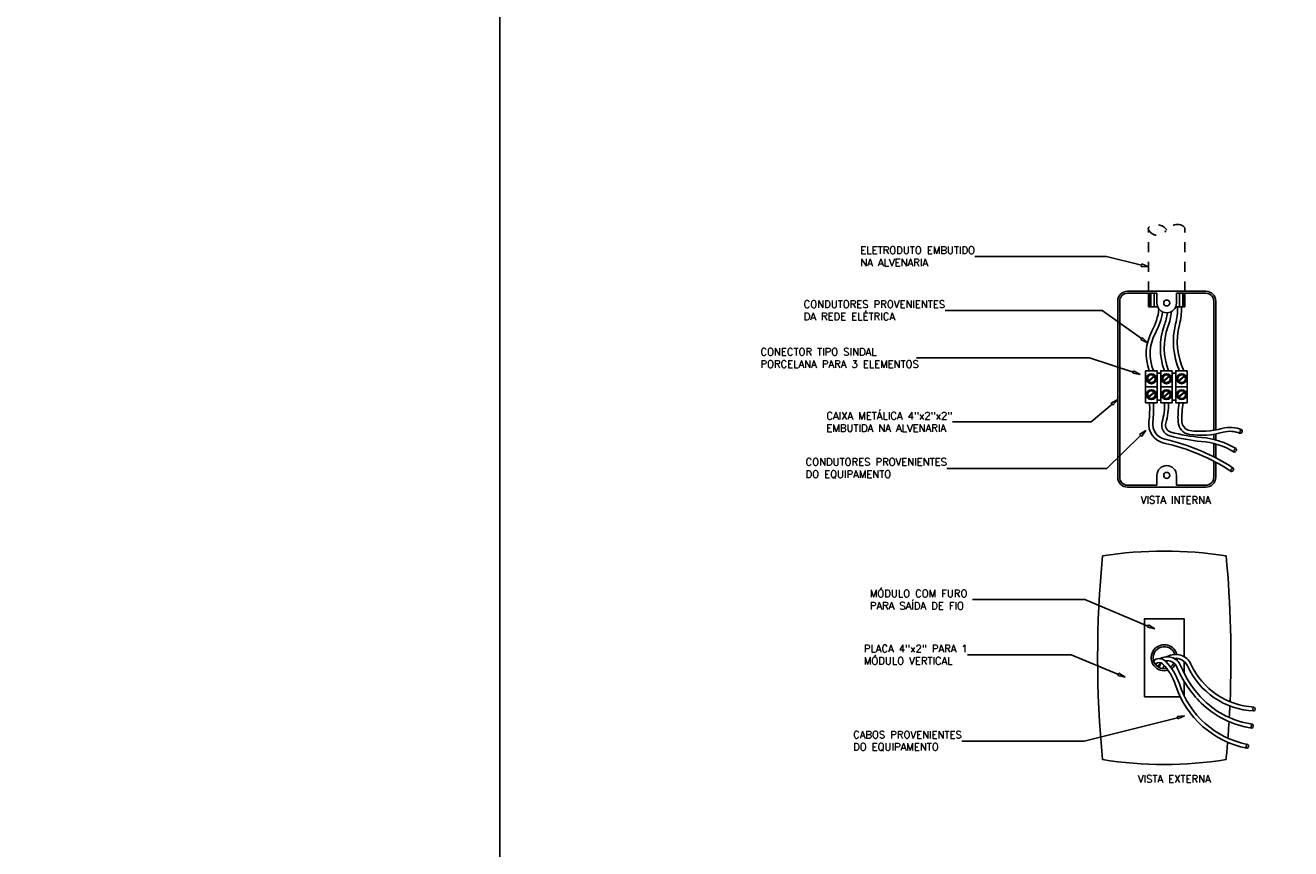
# Model space of a CAD drawing. Extents: x -98 to 248, y -55 to 13.
# Tile 49 of 117: x 104.5 to 117.41, y -20.94 to -12.53. Entities that reach past the tile are written whole.
import ezdxf
from ezdxf import colors
from ezdxf.entities.mleader import LeaderData, LeaderLine
from ezdxf.enums import TextEntityAlignment as Align
from ezdxf.math import Vec2, Vec3

# ---------------------------------------------------------------- set-up
doc = ezdxf.new("R2010")
doc.units = 0
doc.header["$LTSCALE"] = 0.01
doc.linetypes.add('HIDDEN2', pattern=[0.1875, 0.125, -0.0625])
doc.layers.add('AUX', color=2, linetype='Continuous')
doc.layers.add('FAM-DISJUNTORES', color=1, linetype='Continuous')
doc.styles.add('ROMANS', font='romans.shx')

# ---------------------------------------------------------------- blocks, each defined once
blk = doc.blocks.new('_ClosedBlank')
at = {"color": 0, "linetype": 'ByBlock', "lineweight": -2}
for p, q in [((-1, 0.17), (0, 0)), ((-1, 0.17), (-1, -0.17)), ((0, 0), (-1, -0.17))]:
    blk.add_line(p, q, dxfattribs=at)
blk = doc.blocks.new('PONTO DE ENERGIA NAO PLUGAVEL')
at = {"linetype": 'HIDDEN2', "ltscale": 0.1}
for p, q in [((-0.254, -0.676), (-0.254, -0.045)), ((0.118, -0.676), (0.118, -0.045))]:
    blk.add_line(p, q, dxfattribs=at)
for p, q in [((-0.254, -0.836), (-0.254, -0.696)), ((-0.244, -0.836), (-0.244, -0.696)), ((-0.23, -0.836), (-0.23, -0.696)), ((-0.195, -0.836), (-0.195, -0.696)), ((-0.168, -0.696), (-0.168, -0.796)), ((0.032, -0.696), (0.032, -0.796)), ((0.061, -0.836), (0.061, -0.696)), ((0.096, -0.836), (0.096, -0.696)), ((0.11, -0.836), (0.11, -0.696)), ((0.118, -0.836), (0.118, -0.696)), ((-0.254, -0.836), (-0.159, -0.836)), ((0.024, -0.836), (0.118, -0.836)), ((-0.197, -1.543), (-0.255, -1.592)), ((-0.193, -1.547), (-0.252, -1.596)), ((-0.166, -1.512), (-0.129, -1.512)), ((-0.043, -1.543), (-0.101, -1.592)), ((-0.039, -1.547), (-0.098, -1.596)), ((-0.012, -1.512), (0.025, -1.512)), ((0.111, -1.543), (0.053, -1.592)), ((0.115, -1.547), (0.056, -1.596)), ((-0.283, -1.651), (-0.166, -1.651)), ((-0.012, -1.651), (-0.129, -1.651)), ((0.142, -1.651), (0.025, -1.651)), ((-0.197, -1.705), (-0.255, -1.754)), ((-0.193, -1.709), (-0.252, -1.758)), ((-0.166, -1.789), (-0.129, -1.789)), ((-0.043, -1.705), (-0.101, -1.754)), ((-0.039, -1.709), (-0.098, -1.758)), ((-0.012, -1.789), (0.025, -1.789)), ((0.111, -1.705), (0.053, -1.754)), ((0.115, -1.709), (0.056, -1.758)), ((-0.168, -2.656), (-0.168, -2.556)), ((0.032, -2.656), (0.032, -2.556))]:
    blk.add_line(p, q)
for points in [[(0.432, -2.422), (0.432, -2.576, -0.414214), (0.332, -2.676), (-0.468, -2.676, -0.414214), (-0.568, -2.576), (-0.568, -0.776, -0.414214), (-0.468, -0.676), (0.332, -0.676, -0.414214), (0.432, -0.776), (0.432, -2.092)], [(-0.168, -2.656), (-0.468, -2.656, -0.414214), (-0.548, -2.576), (-0.548, -0.776, -0.414214), (-0.468, -0.696), (-0.168, -0.696)], [(0.032, -0.696), (0.332, -0.696, -0.414214), (0.412, -0.776), (0.412, -2.095)], [(-0.147, -0.857, -0.095967), (-0.219, -1.084, 0.218905), (-0.246, -1.487, 0.218905)], [(-0.111, -0.886, -0.086525), (-0.184, -1.103, 0.228), (-0.203, -1.487)], [(-0.06, -0.896, -0.048505), (-0.093, -1.026, 0.175544), (-0.092, -1.487)], [(-0.018, -0.883, -0.055015), (-0.056, -1.04, 0.181504), (-0.049, -1.487, 0.178425)], [(0.043, -0.836, -0.066035), (0.023, -1.008, 0.166537), (0.062, -1.487)], [(0.083, -0.836, -0.065823), (0.062, -1.018, 0.172956), (0.106, -1.487)], [(0.59, -2.515, 0.088447), (-0.096, -2.226, -0.387678), (-0.25, -2.006, 0.051436), (-0.244, -1.815, 0.051436)], [(0.612, -2.481, 0.088447), (-0.088, -2.186, -0.387678), (-0.21, -2.011, 0.051436), (-0.204, -1.812, 0.051436)], [(0.62, -2.318, 0.116093), (0.285, -2.209, -0.045518), (-0.037, -2.152, -0.421903), (-0.115, -2.011, 0.081555), (-0.09, -1.815, 0.081555)], [(0.641, -2.283, 0.116093), (0.288, -2.169, -0.045518), (-0.027, -2.114, -0.421903), (-0.077, -2.023, 0.081555), (-0.05, -1.813, 0.081555)], [(0.059, -1.814, 0.04901), (0.048, -2.01, 0.363929), (0.164, -2.138, 0.101543), (0.507, -2.116, -0.167389), (0.683, -2.127)], [(0.1, -1.814, 0.050668), (0.088, -2.008, 0.363929), (0.169, -2.099, 0.101543), (0.496, -2.077, -0.167389), (0.699, -2.09)], [(0.412, -2.412), (0.412, -2.576, -0.414214), (0.332, -2.656), (0.032, -2.656)], [(0.824, -4.922, -0.28073), (0.179, -4.484, 0.443211), (-0.062, -4.407)], [(0.758, -5.303, -0.272943), (0.061, -4.686, 0.118347), (-0.081, -4.454, 0.411595), (-0.208, -4.453)], [(0.75, -5.342, -0.272943), (0.023, -4.698, 0.118347), (-0.11, -4.482, 0.411595), (-0.18, -4.481)], [(-0.128, -4.47, 0.107969), (-0.156, -4.505)], [(-0.125, -4.471, 0.080865), (-0.144, -4.523)], [(0.807, -5.097, -0.161522), (0.312, -4.853, -0.100226), (0.073, -4.497, 0.455827), (-0.136, -4.428)], [(-0.094, -4.498, 0.065816), (-0.105, -4.53)], [(0.801, -5.136, -0.161522), (0.284, -4.881, -0.100226), (0.036, -4.513, 0.364609), (-0.085, -4.45)], [(-0.052, -4.448, 0.048423), (-0.071, -4.464)], [(0.822, -4.962, -0.28073), (0.143, -4.501, 0.326042), (0.008, -4.425)]]:
    blk.add_lwpolyline(points, format="xyb")
for points in [[(-0.283, -1.487), (-0.166, -1.487), (-0.166, -1.814), (-0.283, -1.814)], [(-0.012, -1.487), (-0.129, -1.487), (-0.129, -1.814), (-0.012, -1.814)], [(0.142, -1.487), (0.025, -1.487), (0.025, -1.814), (0.142, -1.814)]]:
    blk.add_lwpolyline(points, close=True)
for points in [[(0.412, -2.136), (0.412, -2.189)], [(0.432, -2.133), (0.432, -2.194)], [(0.412, -2.23), (0.412, -2.367)], [(0.432, -2.236), (0.432, -2.377)], [(0.07, -4.816), (-0.294, -4.816), (-0.294, -4.021), (0.109, -4.021), (0.109, -4.407)], [(0.109, -4.456), (0.109, -4.575)], [(0.109, -4.657), (0.109, -4.804)]]:
    blk.add_lwpolyline(points)
for centre, radius in [((-0.068, -0.796), 0.0304), ((-0.224, -1.569), 0.0507), ((-0.224, -1.569), 0.0452), ((-0.224, -1.569), 0.0381), ((-0.07, -1.569), 0.0507), ((-0.07, -1.569), 0.0452), ((-0.07, -1.569), 0.0381), ((0.084, -1.569), 0.0507), ((0.084, -1.569), 0.0452), ((0.084, -1.569), 0.0381), ((-0.224, -1.732), 0.0507), ((-0.224, -1.732), 0.0452), ((-0.224, -1.732), 0.0381), ((-0.07, -1.732), 0.0507), ((-0.07, -1.732), 0.0452), ((-0.07, -1.732), 0.0381), ((0.084, -1.732), 0.0507), ((0.084, -1.732), 0.0452), ((0.084, -1.732), 0.0381), ((-0.068, -2.556), 0.0304)]:
    blk.add_circle(centre, radius)
for centre, radius, start, end in [((-0.174, -0.129), 0.133, 37.3501, 122.1779), ((0.038, -0.127), 0.133, 64.6388, 148.2536), ((-0.233, -0.036), 0.023, 122.1779, 203.9804), ((-0.161, -0.004), 0.101, 203.9804, 328.2536), ((0.076, -0.045), 0.0419, 359.8059, 64.6388)]:
    blk.add_arc(centre, radius, start, end, dxfattribs=at)
for centre, radius, start, end in [((-0.068, -0.796), 0.1, 180, 0), ((-0.068, -2.556), 0.1, 0, 180), ((-0.093, -7.331), 4.002, 80.9331, 99.0669), ((10.047, -4.418), 10.82, 174.4897, 185.5103), ((-10.232, -4.418), 10.82, 357.6199, 5.5103), ((-0.093, -4.418), 0.133, 14.7356, 286.5002), ((-0.093, -4.418), 0.113, 17.5524, 282.5957), ((-0.093, -4.418), 0.113, 303.7392, 331.486), ((-0.093, -4.418), 0.133, 304.1309, 328.8285), ((-0.093, -4.418), 0.113, 353.1226, 357.0252), ((-0.093, -4.418), 0.133, 347.9912, 357.04), ((-10.232, -4.418), 10.82, 356.764, 357.3958), ((-10.232, -4.418), 10.82, 355.6503, 356.5383), ((-10.232, -4.418), 10.82, 354.4897, 355.4258), ((-0.093, -1.506), 4.002, 260.9331, 279.0669)]:
    blk.add_arc(centre, radius, start, end)
for centre, major_axis, ratio in [((0.691, -2.108), (-0.0077, -0.0185), 0.560362), ((0.631, -2.301), (0.0104, 0.0171), 0.522379), ((0.601, -2.498), (-0.0109, -0.0168), 0.591045), ((0.823, -4.942), (0.001, 0.02), 0.60307), ((0.804, -5.117), (0.0028, 0.0198), 0.528547), ((0.754, -5.322), (0.0038, 0.0196), 0.635679)]:
    blk.add_ellipse(centre, major_axis=major_axis, ratio=ratio)
at = {"style": 'ROMANS'}
for s, p in [('VISTA INTERNA', (0.381, -2.845)), ('VISTA EXTERNA', (0.381, -5.693))]:
    blk.add_text(s, height=0.075, dxfattribs=at).set_placement(p, align=Align.RIGHT)
at = {"char_height": 0.075, "attachment_point": 6, "style": 'ROMANS'}
for s, insert in [('\\A1;\\pxql;ELETRODUTO EMBUTIDO\\PNA ALVENARIA', (-2.025, -0.32)), ('\\A1;\\pxql;CONDUTORES PROVENIENTES\\PDA REDE ELÉTRICA', (-2.33, -0.871)), ('\\A1;\\pxql;CONECTOR TIPO SINDAL\\PPORCELANA PARA 3 ELEMENTOS', (-2.598, -1.357)), ('\\A1;\\pxql;CAIXA METÁLICA 4"x2"x2"\\PEMBUTIDA NA ALVENARIA', (-2.256, -2.01)), ('\\A1;\\pxql;CONDUTORES PROVENIENTES\\PDO EQUIPAMENTO', (-2.311, -2.485)), ('\\A1;\\pxql;MÓDULO COM FURO \\PPARA SAÍDA DE FIO', (-2.051, -3.825)), ('\\pxql;PLACA 4"x2" PARA 1\\PMÓDULO VERTICAL', (-2.099, -4.388)), ('\\A1;\\pxql;CABOS PROVENIENTES\\PDO EQUIPAMENTO', (-2.16, -5.27))]:
    blk.add_mtext(s, dxfattribs=dict(at, insert=insert))
ml = blk.add_multileader_mtext('Standard')
ml.set_content('', color=2, style='ROMANS')
ml.set_leader_properties(color=256, linetype='ByLayer', lineweight=-1)
ml.set_arrow_properties(name='CLOSEDBLANK')
ml.build(insert=Vec2(0, 0))
ml.multileader.update_dxf_attribs({"text_left_attachment_type": 2, "text_right_attachment_type": 2, "dogleg_length": 1, "arrow_head_size": 0.075})
ctx = ml.context
ctx.base_point, ctx.char_height, ctx.arrow_head_size, ctx.landing_gap_size, ctx.plane_origin = Vec3(-2.075, -0.32), 0.075, 0.075, 0.025, Vec3(-0.254, -0.428)
ctx.left_attachment, ctx.right_attachment, ctx.text_align_type = 2, 2, 2
notes = []
notes.append((ctx, [(0, (1, 1, 0), (-0.681, -0.32), (-1, 0), 1.345, [(0, [(-0.254, -0.428)], 0, [])])]))
ctx.mtext.insert, ctx.mtext.alignment, ctx.mtext.flow_direction = Vec3(-2.05, -0.283), 3, 5
ml = blk.add_multileader_mtext('Standard')
ml.set_content('', color=2, style='ROMANS')
ml.set_leader_properties(color=256, linetype='ByLayer', lineweight=-1)
ml.set_arrow_properties(name='CLOSEDBLANK')
ml.build(insert=Vec2(0, 0))
ml.multileader.update_dxf_attribs({"text_left_attachment_type": 2, "text_right_attachment_type": 2, "dogleg_length": 1, "arrow_head_size": 0.075})
ctx = ml.context
ctx.base_point, ctx.char_height, ctx.arrow_head_size, ctx.landing_gap_size, ctx.plane_origin = Vec3(-2.38, -0.871), 0.075, 0.075, 0.025, Vec3(-0.264, -1.202)
ctx.left_attachment, ctx.right_attachment, ctx.text_align_type = 2, 2, 2
notes.append((ctx, [(0, (1, 1, 0), (-0.726, -0.871), (-1, 0), 1.604, [(0, [(-0.264, -1.202)], 0, [])])]))
ctx.mtext.insert, ctx.mtext.alignment, ctx.mtext.flow_direction = Vec3(-2.355, -0.834), 3, 5
ml = blk.add_multileader_mtext('Standard')
ml.set_content('', color=2, style='ROMANS')
ml.set_leader_properties(color=256, linetype='ByLayer', lineweight=-1)
ml.set_arrow_properties(name='CLOSEDBLANK')
ml.build(insert=Vec2(0, 0))
ml.multileader.update_dxf_attribs({"text_left_attachment_type": 2, "text_right_attachment_type": 2, "dogleg_length": 1, "arrow_head_size": 0.075})
ctx = ml.context
ctx.base_point, ctx.char_height, ctx.arrow_head_size, ctx.landing_gap_size, ctx.plane_origin = Vec3(-2.673, -1.355), 0.075, 0.075, 0.025, Vec3(-0.339, -1.525)
ctx.left_attachment, ctx.right_attachment, ctx.text_align_type = 2, 2, 2
notes.append((ctx, [(0, (1, 1, 0), (-0.856, -1.355), (-1, 0), 1.767, [(0, [(-0.339, -1.525)], 0, [])])]))
ctx.mtext.insert, ctx.mtext.alignment, ctx.mtext.flow_direction = Vec3(-2.648, -1.317), 3, 5
ml = blk.add_multileader_mtext('Standard')
ml.set_content('', color=2, style='ROMANS')
ml.set_leader_properties(color=256, linetype='ByLayer', lineweight=-1)
ml.set_arrow_properties(name='CLOSEDBLANK')
ml.build(insert=Vec2(0, 0))
ml.multileader.update_dxf_attribs({"text_left_attachment_type": 2, "text_right_attachment_type": 2, "dogleg_length": 1, "arrow_head_size": 0.075})
ctx = ml.context
ctx.base_point, ctx.char_height, ctx.arrow_head_size, ctx.landing_gap_size, ctx.plane_origin = Vec3(-2.306, -2.01), 0.075, 0.075, 0.025, Vec3(-0.568, -1.781)
ctx.left_attachment, ctx.right_attachment, ctx.text_align_type = 2, 2, 2
notes.append((ctx, [(0, (1, 1, 0), (-0.84, -2.01), (-1, 0), 1.416, [(0, [(-0.568, -1.781)], 0, [])])]))
ctx.mtext.insert, ctx.mtext.alignment, ctx.mtext.flow_direction = Vec3(-2.281, -1.972), 3, 5
ml = blk.add_multileader_mtext('Standard')
ml.set_content('', color=2, style='ROMANS')
ml.set_leader_properties(color=256, linetype='ByLayer', lineweight=-1)
ml.set_arrow_properties(name='CLOSEDBLANK')
ml.build(insert=Vec2(0, 0))
ml.multileader.update_dxf_attribs({"text_left_attachment_type": 2, "text_right_attachment_type": 2, "dogleg_length": 1, "arrow_head_size": 0.075})
ctx = ml.context
ctx.base_point, ctx.char_height, ctx.arrow_head_size, ctx.landing_gap_size, ctx.plane_origin = Vec3(-2.361, -2.485), 0.075, 0.075, 0.025, Vec3(-0.282, -2.097)
ctx.left_attachment, ctx.right_attachment, ctx.text_align_type = 2, 2, 2
notes.append((ctx, [(0, (1, 1, 0), (-0.68, -2.485), (-1, 0), 1.631, [(0, [(-0.282, -2.097)], 0, [])])]))
ctx.mtext.insert, ctx.mtext.alignment, ctx.mtext.flow_direction = Vec3(-2.336, -2.447), 3, 5
ml = blk.add_multileader_mtext('Standard')
ml.set_content('', color=2, style='ROMANS')
ml.set_leader_properties(color=256, linetype='ByLayer', lineweight=-1)
ml.set_arrow_properties(name='CLOSEDBLANK')
ml.build(insert=Vec2(0, 0))
ml.multileader.update_dxf_attribs({"text_left_attachment_type": 2, "text_right_attachment_type": 2, "dogleg_length": 1, "arrow_head_size": 0.075})
ctx = ml.context
ctx.base_point, ctx.char_height, ctx.arrow_head_size, ctx.landing_gap_size, ctx.plane_origin = Vec3(-2.101, -3.825), 0.075, 0.075, 0.025, Vec3(-0.19, -4.124)
ctx.left_attachment, ctx.right_attachment, ctx.text_align_type = 2, 2, 2
notes.append((ctx, [(0, (1, 1, 0), (-0.905, -3.825), (-1, 0), 1.146, [(0, [(-0.19, -4.124)], 0, [])])]))
ctx.mtext.insert, ctx.mtext.alignment, ctx.mtext.flow_direction = Vec3(-2.076, -3.787), 3, 5
ml = blk.add_multileader_mtext('Standard')
ml.set_content('', color=2, style='ROMANS')
ml.set_leader_properties(color=256, linetype='ByLayer', lineweight=-1)
ml.set_arrow_properties(name='CLOSEDBLANK')
ml.build(insert=Vec2(0, 0))
ml.multileader.update_dxf_attribs({"text_left_attachment_type": 2, "text_right_attachment_type": 2, "dogleg_length": 1, "arrow_head_size": 0.075})
ctx = ml.context
ctx.base_point, ctx.char_height, ctx.arrow_head_size, ctx.landing_gap_size, ctx.plane_origin = Vec3(-2.149, -4.388), 0.075, 0.075, 0.025, Vec3(-0.492, -4.618)
ctx.left_attachment, ctx.right_attachment, ctx.text_align_type = 2, 2, 2
notes.append((ctx, [(0, (1, 1, 0), (-1.044, -4.388), (-1, 0), 1.056, [(0, [(-0.492, -4.618)], 0, [])])]))
ctx.mtext.insert, ctx.mtext.alignment, ctx.mtext.flow_direction = Vec3(-2.124, -4.35), 3, 5
ml = blk.add_multileader_mtext('Standard')
ml.set_content('', color=2, style='ROMANS')
ml.set_leader_properties(color=256, linetype='ByLayer', lineweight=-1)
ml.set_arrow_properties(name='CLOSEDBLANK')
ml.build(insert=Vec2(0, 0))
ml.multileader.update_dxf_attribs({"text_left_attachment_type": 2, "text_right_attachment_type": 2, "dogleg_length": 1, "arrow_head_size": 0.075})
ctx = ml.context
ctx.base_point, ctx.char_height, ctx.arrow_head_size, ctx.landing_gap_size, ctx.plane_origin = Vec3(-2.21, -5.27), 0.075, 0.075, 0.025, Vec3(0.114, -5.013)
ctx.left_attachment, ctx.right_attachment, ctx.text_align_type = 2, 2, 2
notes.append((ctx, [(0, (1, 1, 0), (-0.912, -5.27), (-1, 0), 1.248, [(0, [(0.114, -5.013)], 0, [])])]))
ctx.mtext.insert, ctx.mtext.alignment, ctx.mtext.flow_direction = Vec3(-2.185, -5.233), 3, 5
for ctx, leaders in notes:
    for number, flags, end, landing, length, lines in leaders:
        leader = LeaderData()
        leader.index, (leader.has_last_leader_line, leader.has_dogleg_vector, leader.attachment_direction) = number, flags
        leader.last_leader_point, leader.dogleg_vector, leader.dogleg_length = Vec3(end), Vec3(landing), length
        for number, points, colour, breaks in lines:
            line = LeaderLine()
            line.index, line.vertices, line.color, line.breaks = number, Vec3.list(points), colors.encode_raw_color(colour), breaks
            leader.lines.append(line)
        ctx.leaders.append(leader)

msp = doc.modelspace()

# ---------------------------------------------------------------- linework, layer by layer
at = {"layer": 'AUX'}
for points in [[(40.2103, 12.6966), (109.3373, 12.6966), (109.3373, -55.3374), (40.2103, -55.3374)], [(109.3373, 12.6966), (178.4643, 12.6966), (178.4643, -55.3374), (109.3373, -55.3374)]]:
    msp.add_lwpolyline(points, close=True, dxfattribs=at)

# ---------------------------------------------------------------- block references
at = {"layer": 'FAM-DISJUNTORES'}
msp.add_blockref('PONTO DE ENERGIA NAO PLUGAVEL', (116.2137, -14.5682), dxfattribs=at)

doc.saveas('drawing.dxf')
